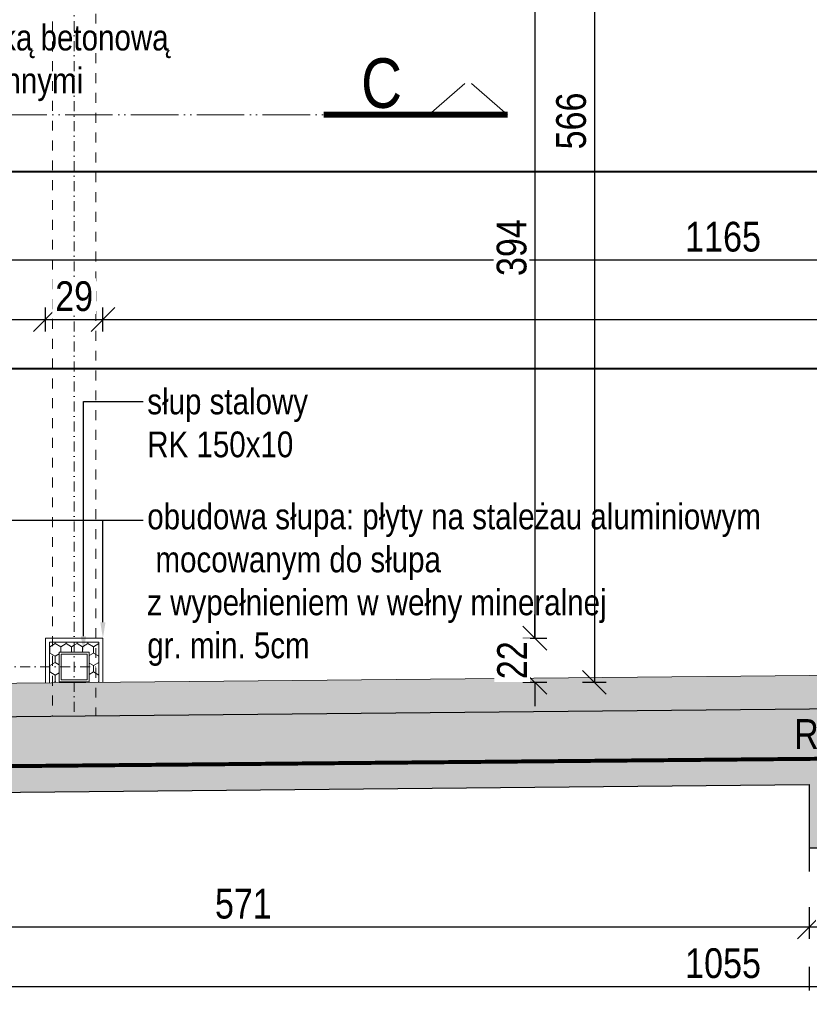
# Model space of a CAD drawing. Header units: millimetres. Extents: x 31175 to 52214, y -18116 to -5516.
# Tile 91 of 155: x 34520 to 34919, y -7766 to -7270. Entities that reach past the tile are written whole.
import ezdxf
from ezdxf import colors
from ezdxf.entities.mleader import LeaderData, LeaderLine
from ezdxf.math import Vec2, Vec3

# ---------------------------------------------------------------- set-up
doc = ezdxf.new("R2010")
doc.units = ezdxf.units.MM
for name, pattern in [('3', [1, 0.5, -0.5]), ('ACAD_ISO03W100', [30, 12, -18]), ('ACAD_ISO05W100', [33, 24, -3, 0, -3, 0, -3]), ('DASHDOT', [1, 0.5, -0.25, 0, -0.25])]:
    doc.linetypes.add(name, pattern=pattern)
doc.layers.get('Defpoints').update_dxf_attribs({"color": 6})
for name, color, linetype, lineweight, true_color in [('A-izolacja', 7, 'Continuous', 9, 0x4775ff), ('A_CIENKA_WARSTWY', 7, 'Continuous', 15, 0x3a3a92), ('S_KRESKOWANIE_SC_ISTN', 7, 'Continuous', 0, 0x878787)]:
    doc.layers.add(name, color=color, linetype=linetype, lineweight=lineweight, true_color=true_color)
for name, color, linetype, lineweight in [('A-konstrukcja-stal', 3, 'Continuous', 13), ('A-kreskowanie', 253, 'Continuous', 0), ('A-opis', 130, 'Continuous', 9), ('A-wymiar', 177, 'Continuous', 0), ('A_p_poż', 7, 'Continuous', 0), ('A_SCIANA_ISTN', 253, 'Continuous', 25), ('k_stal_osie', 1, 'DASHDOT', 9)]:
    doc.layers.add(name, color=color, linetype=linetype, lineweight=lineweight)
doc.styles.get("Standard").update_dxf_attribs({"font": 'ARIALN.TTF'})
doc.styles.add('wymiary', font='ARIALN.TTF')
doc.dimstyles.new('anka', dxfattribs={"dimtxt": 15, "dimasz": 12, "dimexe": 6, "dimexo": 0.0625, "dimgap": 4, "dimtad": 1, "dimdec": 0, "dimzin": 0, "dimdsep": 46, "dimtxsty": 'wymiary', "dimblk": 'OBLIQUE', "dimcen": 0.09, "dimclrt": 7, "dimadec": 0, "dimazin": 0, "dimtfac": 1, "dimtdec": 0, "dimtix": 1, "dimtofl": 0, "dimtmove": 0, "dimatfit": 3, "dimldrblk": 'OBLIQUE', "dimfxl": 6, "dimfxlon": 1, "dimtfill": 1, "dimtolj": 1, "dimtzin": 0, "dimarcsym": 0})
pattern_1 = [(270, (198, -13.698), (2.74963064, -4.7625), [3.175, -6.35]), (30, (198, -13.698), (2.74963066, 4.7625), [3.175, -6.35]), (330, (198, -13.698), (5.4992613, -1e-08), [-6.35, 3.175])]

# ---------------------------------------------------------------- blocks, each defined once
blk = doc.blocks.new('_OBLIQUE')
at = {"color": 0, "linetype": 'ByBlock'}
blk.add_line((-0.5, -0.5), (0.5, 0.5), dxfattribs=at)
blk = doc.blocks.new('*D346')
at = {"layer": 'A-wymiar', "color": 0, "lineweight": -2, "transparency": 16777216}
for p, q in [((34347.54, -7721.43), (34347.54, -7733.43)), ((34918.55, -7721.43), (34918.55, -7733.43)), ((34347.54, -7727.43), (34918.55, -7727.43))]:
    blk.add_line(p, q, dxfattribs=at)
at = {"layer": 'Defpoints', "color": 0, "transparency": 16777216}
for p in [(34918.55, -7655.54), (34347.54, -7661.08), (34918.55, -7727.43)]:
    blk.add_point(p, dxfattribs=at)
at = {"layer": 'A-wymiar', "color": 0, "lineweight": -2, "transparency": 16777216, "xscale": 12, "yscale": 12, "zscale": 12, "rotation": 180}
blk.add_blockref('_OBLIQUE', (34347.54, -7727.43), dxfattribs=at)
at = {"layer": 'A-wymiar', "color": 0, "lineweight": -2, "transparency": 16777216, "xscale": 12, "yscale": 12, "zscale": 12}
blk.add_blockref('_OBLIQUE', (34918.55, -7727.43), dxfattribs=at)
at = {"layer": 'A-wymiar', "color": 7, "transparency": 16777216, "insert": (34633.04, -7715.77), "char_height": 15, "attachment_point": 5, "style": 'wymiary', "bg_fill": 3, "box_fill_scale": 1.1, "bg_fill_color": 256, "bg_fill_true_color": 13158600, "bg_fill_transparency": 0}
blk.add_mtext('\\A1;571', dxfattribs=at)
blk = doc.blocks.new('*D347')
at = {"layer": 'A-wymiar', "color": 0, "lineweight": -2, "transparency": 16777216}
for p, q in [((34918.55, -7721.43), (34918.55, -7733.43)), ((34947.54, -7721.43), (34947.54, -7733.43)), ((34918.55, -7727.43), (34947.54, -7727.43))]:
    blk.add_line(p, q, dxfattribs=at)
at = {"layer": 'Defpoints', "color": 0, "transparency": 16777216}
for p in [(34918.55, -7655.54), (34947.54, -7687.45), (34947.54, -7727.43)]:
    blk.add_point(p, dxfattribs=at)
at = {"layer": 'A-wymiar', "color": 0, "lineweight": -2, "transparency": 16777216, "xscale": 12, "yscale": 12, "zscale": 12, "rotation": 180}
blk.add_blockref('_OBLIQUE', (34918.55, -7727.43), dxfattribs=at)
at = {"layer": 'A-wymiar', "color": 0, "lineweight": -2, "transparency": 16777216, "xscale": 12, "yscale": 12, "zscale": 12}
blk.add_blockref('_OBLIQUE', (34947.54, -7727.43), dxfattribs=at)
at = {"layer": 'A-wymiar', "color": 7, "transparency": 16777216, "insert": (34933.04, -7715.77), "char_height": 15, "attachment_point": 5, "style": 'wymiary', "bg_fill": 3, "box_fill_scale": 1.1, "bg_fill_color": 256, "bg_fill_true_color": 13158600, "bg_fill_transparency": 0}
blk.add_mtext('\\A1;29', dxfattribs=at)
blk = doc.blocks.new('*D141')
at = {"layer": 'A-wymiar', "color": 0, "lineweight": -2, "transparency": 16777216}
for p, q in [((34347.54, -7751.43), (34347.54, -7763.43)), ((35402.54, -7751.43), (35402.54, -7763.43)), ((34347.54, -7757.43), (35402.54, -7757.43))]:
    blk.add_line(p, q, dxfattribs=at)
at = {"layer": 'Defpoints', "color": 0, "transparency": 16777216}
for p in [(35402.54, -7650.84), (34347.54, -7661.08), (35402.54, -7757.43)]:
    blk.add_point(p, dxfattribs=at)
at = {"layer": 'A-wymiar', "color": 0, "lineweight": -2, "transparency": 16777216, "xscale": 12, "yscale": 12, "zscale": 12, "rotation": 180}
blk.add_blockref('_OBLIQUE', (34347.54, -7757.43), dxfattribs=at)
at = {"layer": 'A-wymiar', "color": 0, "lineweight": -2, "transparency": 16777216, "xscale": 12, "yscale": 12, "zscale": 12}
blk.add_blockref('_OBLIQUE', (35402.54, -7757.43), dxfattribs=at)
at = {"layer": 'A-wymiar', "color": 7, "transparency": 16777216, "insert": (34875.04, -7745.77), "char_height": 15, "attachment_point": 5, "style": 'wymiary', "bg_fill": 3, "box_fill_scale": 1.1, "bg_fill_color": 256, "bg_fill_true_color": 13158600, "bg_fill_transparency": 0}
blk.add_mtext('\\A1;1055', dxfattribs=at)
blk = doc.blocks.new('*D583')
at = {"layer": 'A-wymiar', "color": 0, "lineweight": -2, "transparency": 16777216}
for p, q in [((34364.17, -7426.98), (34364.17, -7414.98)), ((34533.17, -7426.98), (34533.17, -7414.98)), ((34364.17, -7420.98), (34533.17, -7420.98))]:
    blk.add_line(p, q, dxfattribs=at)
at = {"layer": 'Defpoints', "color": 0, "transparency": 16777216}
for p in [(34533.17, -7420.98), (34364.17, -7581.73), (34533.17, -7581.73)]:
    blk.add_point(p, dxfattribs=at)
at = {"layer": 'A-wymiar', "color": 0, "lineweight": -2, "transparency": 16777216, "xscale": 12, "yscale": 12, "zscale": 12, "rotation": 180}
blk.add_blockref('_OBLIQUE', (34364.17, -7420.98), dxfattribs=at)
at = {"layer": 'A-wymiar', "color": 0, "lineweight": -2, "transparency": 16777216, "xscale": 12, "yscale": 12, "zscale": 12}
blk.add_blockref('_OBLIQUE', (34533.17, -7420.98), dxfattribs=at)
at = {"layer": 'A-wymiar', "color": 7, "transparency": 16777216, "insert": (34448.67, -7409.32), "char_height": 15, "attachment_point": 5, "style": 'wymiary', "bg_fill": 3, "box_fill_scale": 1.1, "bg_fill_color": 256, "bg_fill_true_color": 13158600, "bg_fill_transparency": 0}
blk.add_mtext('\\A1;169', dxfattribs=at)
blk = doc.blocks.new('*D584')
at = {"layer": 'A-wymiar', "color": 0, "lineweight": -2, "transparency": 16777216}
for p, q in [((34533.17, -7426.98), (34533.17, -7414.98)), ((34562.17, -7426.98), (34562.17, -7414.98)), ((34533.17, -7420.98), (34562.17, -7420.98))]:
    blk.add_line(p, q, dxfattribs=at)
at = {"layer": 'Defpoints', "color": 0, "transparency": 16777216}
for p in [(34562.17, -7420.98), (34533.17, -7581.73), (34562.17, -7581.73)]:
    blk.add_point(p, dxfattribs=at)
at = {"layer": 'A-wymiar', "color": 0, "lineweight": -2, "transparency": 16777216, "xscale": 12, "yscale": 12, "zscale": 12, "rotation": 180}
blk.add_blockref('_OBLIQUE', (34533.17, -7420.98), dxfattribs=at)
at = {"layer": 'A-wymiar', "color": 0, "lineweight": -2, "transparency": 16777216, "xscale": 12, "yscale": 12, "zscale": 12}
blk.add_blockref('_OBLIQUE', (34562.17, -7420.98), dxfattribs=at)
at = {"layer": 'A-wymiar', "color": 7, "transparency": 16777216, "insert": (34547.67, -7409.32), "char_height": 15, "attachment_point": 5, "style": 'wymiary', "bg_fill": 3, "box_fill_scale": 1.1, "bg_fill_color": 256, "bg_fill_true_color": 13158600, "bg_fill_transparency": 0}
blk.add_mtext('\\A1;29', dxfattribs=at)
blk = doc.blocks.new('*D585')
at = {"layer": 'A-wymiar', "color": 0, "lineweight": -2, "transparency": 16777216}
for p, q in [((34562.17, -7426.98), (34562.17, -7414.98)), ((35457.54, -7426.98), (35457.54, -7414.98)), ((34562.17, -7420.98), (35457.54, -7420.98))]:
    blk.add_line(p, q, dxfattribs=at)
at = {"layer": 'Defpoints', "color": 0, "transparency": 16777216}
for p in [(35457.54, -7420.98), (34562.17, -7581.73), (35457.54, -7595.29)]:
    blk.add_point(p, dxfattribs=at)
at = {"layer": 'A-wymiar', "color": 0, "lineweight": -2, "transparency": 16777216, "xscale": 12, "yscale": 12, "zscale": 12, "rotation": 180}
blk.add_blockref('_OBLIQUE', (34562.17, -7420.98), dxfattribs=at)
at = {"layer": 'A-wymiar', "color": 0, "lineweight": -2, "transparency": 16777216, "xscale": 12, "yscale": 12, "zscale": 12}
blk.add_blockref('_OBLIQUE', (35457.54, -7420.98), dxfattribs=at)
at = {"layer": 'A-wymiar', "color": 7, "transparency": 16777216, "insert": (35009.86, -7409.32), "char_height": 15, "attachment_point": 5, "style": 'wymiary', "bg_fill": 3, "box_fill_scale": 1.1, "bg_fill_color": 256, "bg_fill_true_color": 13158600, "bg_fill_transparency": 0}
blk.add_mtext('\\A1;895', dxfattribs=at)
blk = doc.blocks.new('*D586')
at = {"layer": 'A-wymiar', "color": 0, "lineweight": -2, "transparency": 16777216}
for p, q in [((34292.54, -7396.98), (34292.54, -7384.98)), ((35457.54, -7396.98), (35457.54, -7384.98)), ((34292.54, -7390.98), (35457.54, -7390.98))]:
    blk.add_line(p, q, dxfattribs=at)
at = {"layer": 'Defpoints', "color": 0, "transparency": 16777216}
for p in [(35457.54, -7390.98), (35457.54, -7595.29), (34292.54, -7606.61)]:
    blk.add_point(p, dxfattribs=at)
at = {"layer": 'A-wymiar', "color": 0, "lineweight": -2, "transparency": 16777216, "xscale": 12, "yscale": 12, "zscale": 12, "rotation": 180}
blk.add_blockref('_OBLIQUE', (34292.54, -7390.98), dxfattribs=at)
at = {"layer": 'A-wymiar', "color": 0, "lineweight": -2, "transparency": 16777216, "xscale": 12, "yscale": 12, "zscale": 12}
blk.add_blockref('_OBLIQUE', (35457.54, -7390.98), dxfattribs=at)
at = {"layer": 'A-wymiar', "color": 7, "transparency": 16777216, "insert": (34875.04, -7379.32), "char_height": 15, "attachment_point": 5, "style": 'wymiary', "bg_fill": 3, "box_fill_scale": 1.1, "bg_fill_color": 256, "bg_fill_true_color": 13158600, "bg_fill_transparency": 0}
blk.add_mtext('\\A1;1165', dxfattribs=at)
blk = doc.blocks.new('*D612')
at = {"layer": 'A-wymiar', "color": 0, "lineweight": -2, "transparency": 16777216}
for p, q in [((34774.1, -7187.73), (34786.1, -7187.73)), ((34780.1, -7187.73), (34780.1, -7581.73)), ((34774.1, -7581.73), (34786.1, -7581.73))]:
    blk.add_line(p, q, dxfattribs=at)
at = {"layer": 'Defpoints', "color": 0, "transparency": 16777216}
for p in [(34563.17, -7187.73), (34562.17, -7581.73), (34780.1, -7581.73)]:
    blk.add_point(p, dxfattribs=at)
at = {"layer": 'A-wymiar', "color": 0, "lineweight": -2, "transparency": 16777216, "xscale": 12, "yscale": 12, "zscale": 12}
for p, rotation in [((34780.1, -7187.73), 90), ((34780.1, -7581.73), 270)]:
    blk.add_blockref('_OBLIQUE', p, dxfattribs=dict(at, rotation=rotation))
at = {"layer": 'A-wymiar', "color": 7, "transparency": 16777216, "insert": (34768.44, -7384.73), "char_height": 15, "attachment_point": 5, "rotation": 90, "style": 'wymiary', "bg_fill": 3, "box_fill_scale": 1.1, "bg_fill_color": 256, "bg_fill_true_color": 13158600, "bg_fill_transparency": 0}
blk.add_mtext('\\A1;394', dxfattribs=at)
blk = doc.blocks.new('*D613')
at = {"layer": 'A-wymiar', "color": 0, "lineweight": -2, "transparency": 16777216}
for p, q in [((34780.1, -7581.73), (34780.1, -7569.73)), ((34774.1, -7581.73), (34786.1, -7581.73)), ((34774.1, -7603.99), (34786.1, -7603.99)), ((34780.1, -7603.99), (34780.1, -7615.99))]:
    blk.add_line(p, q, dxfattribs=at)
at = {"layer": 'Defpoints', "color": 0, "transparency": 16777216}
for p in [(34562.17, -7581.73), (34562.17, -7603.99), (34780.1, -7603.99)]:
    blk.add_point(p, dxfattribs=at)
at = {"layer": 'A-wymiar', "color": 0, "lineweight": -2, "transparency": 16777216, "xscale": 12, "yscale": 12, "zscale": 12}
for p, rotation in [((34780.1, -7581.73), 270), ((34780.1, -7603.99), 90)]:
    blk.add_blockref('_OBLIQUE', p, dxfattribs=dict(at, rotation=rotation))
at = {"layer": 'A-wymiar', "color": 7, "transparency": 16777216, "insert": (34768.57, -7592.86), "char_height": 15, "attachment_point": 5, "rotation": 90, "style": 'wymiary', "bg_fill": 3, "box_fill_scale": 1.1, "bg_fill_color": 256, "bg_fill_true_color": 13158600, "bg_fill_transparency": 0}
blk.add_mtext('\\A1;22', dxfattribs=at)
blk = doc.blocks.new('*D615')
at = {"layer": 'A-wymiar', "color": 0, "lineweight": -2, "transparency": 16777216}
for p, q in [((34816.1, -7037.73), (34804.1, -7037.73)), ((34810.1, -7037.73), (34810.1, -7603.99)), ((34804.1, -7603.99), (34816.1, -7603.99))]:
    blk.add_line(p, q, dxfattribs=at)
at = {"layer": 'Defpoints', "color": 0, "transparency": 16777216}
for p in [(34856.51, -7037.73), (34562.17, -7603.99), (34810.1, -7603.99)]:
    blk.add_point(p, dxfattribs=at)
at = {"layer": 'A-wymiar', "color": 0, "lineweight": -2, "transparency": 16777216, "xscale": 12, "yscale": 12, "zscale": 12}
for p, rotation in [((34810.1, -7037.73), 90), ((34810.1, -7603.99), 270)]:
    blk.add_blockref('_OBLIQUE', p, dxfattribs=dict(at, rotation=rotation))
at = {"layer": 'A-wymiar', "color": 7, "transparency": 16777216, "insert": (34798.44, -7320.86), "char_height": 15, "attachment_point": 5, "rotation": 90, "style": 'wymiary', "bg_fill": 3, "box_fill_scale": 1.1, "bg_fill_color": 256, "bg_fill_true_color": 13158600, "bg_fill_transparency": 0}
blk.add_mtext('\\A1;566', dxfattribs=at)

msp = doc.modelspace()

# ---------------------------------------------------------------- hatches: boundary and pattern name
at = {"layer": 'A-kreskowanie', "true_color": 0xe06f1f}
h = msp.add_hatch(dxfattribs=at)
h.set_pattern_fill('HONEY', color=32, angle=-90)
h.set_pattern_definition(pattern_1)
h.paths.add_polyline_path([(34535.17, -7603.73), (34540.17, -7603.73), (34540.17, -7588.73), (34547.67, -7588.73), (34547.67, -7583.73), (34535.17, -7583.73)])
h = msp.add_hatch(dxfattribs=at)
h.set_pattern_fill('HONEY', color=32, angle=-90)
h.set_pattern_definition(pattern_1)
h.paths.add_polyline_path([(34560.17, -7603.73), (34555.17, -7603.73), (34555.17, -7588.73), (34547.67, -7588.73), (34547.67, -7583.73), (34560.17, -7583.73)])
h = msp.add_hatch(dxfattribs=at)
h.set_pattern_fill('HONEY', color=32, angle=-90)
h.paths.add_polyline_path([(35457.54, -7595.29), (34292.54, -7606.61), (34292.54, -7623.45), (35457.54, -7612.47)])
at = {"layer": 'S_KRESKOWANIE_SC_ISTN', "transparency": 33554559}
h = msp.add_hatch(color=256, dxfattribs=at)
h.dxf.hatch_style = 1
h.paths.add_polyline_path([(35440.54, -7612.47), (34309.61, -7623.45), (34309.54, -7648.25), (35440.54, -7637.77)])
h = msp.add_hatch(color=256, dxfattribs=at)
h.dxf.hatch_style = 1
h.paths.add_polyline_path([(35065.88, -7641.24), (34309.54, -7648.25), (34309.54, -7685.45), (34347.54, -7685.45), (34347.54, -7661.08), (34918.55, -7655.54), (34918.54, -7687.45), (34947.54, -7687.45), (34947.54, -7655.25), (35065.88, -7654.1)])

# ---------------------------------------------------------------- linework, layer by layer
at = {"layer": 'A-izolacja'}
msp.add_lwpolyline([(34292.54, -7631.59), (34292.54, -7606.61), (35440.45, -7595.47), (35457.54, -7595.29), (35457.54, -7622.47), (35457.54, -7622.47)], dxfattribs=at)
at = {"layer": 'A-konstrukcja-stal', "linetype": '3', "lineweight": 9, "ltscale": 10}
for p, q in [((34558.67, -7006.73), (34558.67, -7621.03)), ((34536.67, -7010.73), (34536.67, -7621.24))]:
    msp.add_line(p, q, dxfattribs=at)
at = {"layer": 'A-konstrukcja-stal', "lineweight": 9, "ltscale": 10}
msp.add_lwpolyline([(34540.17, -7588.73), (34540.17, -7603.73), (34555.17, -7603.73), (34555.17, -7588.73), (34540.17, -7588.73)], dxfattribs=at)
msp.add_lwpolyline([(34541.17, -7589.73), (34541.17, -7602.73), (34554.17, -7602.73), (34554.17, -7589.73)], close=True, dxfattribs=at)
at = {"layer": 'A-opis', "color": 212, "linetype": 'ACAD_ISO05W100', "true_color": 0xe01fda}
for points in [[(34726.54, -7317.73), (34746.42, -7300.5)], [(34766.29, -7317.73), (34746.42, -7300.5)], [(34766.29, -7317.73), (34142.03, -7317.73)]]:
    msp.add_lwpolyline(points, dxfattribs=at)
at = {"layer": 'A-opis', "color": 212, "true_color": 0xe01fda, "const_width": 3}
msp.add_lwpolyline([(34766.29, -7317.73), (34673.59, -7317.73)], dxfattribs=at)
at = {"layer": 'A-opis', "color": 251, "true_color": 0x616161, "const_width": 1}
msp.add_lwpolyline([(32784.01, -7346.37), (35344.05, -7346.37)], dxfattribs=at)
at = {"layer": 'A_CIENKA_WARSTWY'}
for points in [[(34533.17, -7604.28), (34533.17, -7581.73), (34562.17, -7581.73), (34562.17, -7603.99)], [(34535.17, -7604.26), (34535.17, -7583.73), (34560.17, -7583.73), (34560.17, -7604.01)]]:
    msp.add_lwpolyline(points, dxfattribs=at)
at = {"layer": 'A_SCIANA_ISTN'}
for points in [[(35440.54, -7612.47), (34309.54, -7623.45), (34309.54, -7685.45)], [(34347.54, -7685.45), (34347.54, -7661.08), (34918.55, -7655.54)], [(34918.55, -7655.54), (34918.54, -7687.45), (34947.54, -7687.45), (34947.54, -7655.25)]]:
    msp.add_lwpolyline(points, dxfattribs=at)
at = {"layer": 'A_SCIANA_ISTN', "linetype": 'ACAD_ISO03W100'}
msp.add_lwpolyline([(34918.54, -7687.45), (34918.54, -8048.45)], dxfattribs=at)
at = {"layer": 'k_stal_osie', "ltscale": 10}
for p, q in [((34547.67, -6987.67), (34547.67, -7621.14)), ((34338.67, -7596.23), (34558.67, -7596.23))]:
    msp.add_line(p, q, dxfattribs=at)

# ---------------------------------------------------------------- texts
at = {"layer": 'A-opis', "color": 212, "true_color": 0xe01fda, "insert": (34713.07, -7289.24), "char_height": 25, "attachment_point": 3}
msp.add_mtext_dynamic_manual_height_columns('C', width=15.8467, gutter_width=12.5, heights=[0], dxfattribs=at)
at = {"layer": 'A_p_poż', "color": 1, "linetype": 'ACAD_ISO05W100', "insert": (34910.88, -7622.59), "char_height": 15, "attachment_point": 1}
msp.add_mtext_dynamic_manual_height_columns('REI 120', width=119.2731, gutter_width=12.5, heights=[0], dxfattribs=at)

# ---------------------------------------------------------------- leaders
at = {"layer": 'A-opis', "lineweight": 9}
ml = msp.add_multileader_mtext('Standard', dxfattribs=at)
ml.set_content('schody terenowe\\Pwykończone kostką betonową \\Plub płytami kamiennymi', color=256)
ml.set_leader_properties()
ml.build(insert=Vec2(0, 0))
ml.multileader.update_dxf_attribs({"dogleg_length": 13.13, "arrow_head_size": 8})
ctx = ml.context
ctx.base_point, ctx.char_height, ctx.arrow_head_size, ctx.plane_origin = Vec3(34395.46, -7259.03), 13, 8, Vec3(34382.33, -7157.73)
notes = []
notes.append((ctx, [(0, (1, 1, 0), (34382.33, -7259.03), (1, 0), 13.13, [(0, [(34382.33, -7157.73)], 0, [])])]))
ctx.mtext.insert, ctx.mtext.flow_direction = Vec3(34397.46, -7250.61), 5
ml = msp.add_multileader_mtext('Standard', dxfattribs=at)
ml.set_content('słup stalowy\\PRK 150x10', color=256)
ml.set_leader_properties()
ml.build(insert=Vec2(0, 0))
ml.multileader.update_dxf_attribs({"arrow_head_size": 8})
ctx = ml.context
ctx.base_point, ctx.char_height, ctx.arrow_head_size, ctx.plane_origin = Vec3(34582.55, -7462.43), 13, 8, Vec3(34552.37, -7538.05)
notes.append((ctx, [(0, (1, 1, 0), (34552.37, -7462.43), (1, 0), 30.19, [(0, [(34552.37, -7588.73)], 0, [])])]))
ctx.mtext.insert, ctx.mtext.flow_direction = Vec3(34584.55, -7455.82), 5
ml = msp.add_multileader_mtext('Standard', dxfattribs=at)
ml.set_content('', color=256)
ml.set_leader_properties()
ml.build(insert=Vec2(0, 0))
ml.multileader.update_dxf_attribs({"dogleg_length": 13.13, "arrow_head_size": 8})
ctx = ml.context
ctx.base_point, ctx.char_height, ctx.arrow_head_size, ctx.plane_origin = Vec3(34562.17, -7522.24), 10, 8, Vec3(34364.17, -7581.73)
notes.append((ctx, [(0, (1, 1, 0), (34364.17, -7522.24), (1, 0), 198, [(0, [(34364.17, -7581.73)], 0, [])])]))
ctx.mtext.insert, ctx.mtext.flow_direction = Vec3(34564.17, -7517.24), 5
for ctx, leaders in notes:
    for number, flags, end, landing, length, lines in leaders:
        leader = LeaderData()
        leader.index, (leader.has_last_leader_line, leader.has_dogleg_vector, leader.attachment_direction) = number, flags
        leader.last_leader_point, leader.dogleg_vector, leader.dogleg_length = Vec3(end), Vec3(landing), length
        for number, points, colour, breaks in lines:
            line = LeaderLine()
            line.index, line.vertices, line.color, line.breaks = number, Vec3.list(points), colors.encode_raw_color(colour), breaks
            leader.lines.append(line)
        ctx.leaders.append(leader)

# ---------------------------------------------------------------- next in the draw order: dimensions: what is measured, and where the dimension line sits
at = {"layer": 'A-wymiar'}
dim = msp.add_linear_dim(base=(34533.17, -7420.98), p1=(34364.17, -7581.73), p2=(34533.17, -7581.73), dimstyle='anka', override={"dimtmove": 1}, dxfattribs=at)
dim.commit()
dim.dimension.update_dxf_attribs({"geometry": '*D583', "text_midpoint": (34448.67, -7409.32)})
dim = msp.add_linear_dim(base=(34918.55, -7727.43), p1=(34347.54, -7661.08), p2=(34918.55, -7655.54), dimstyle='anka', dxfattribs=at)
dim.commit()
dim.dimension.update_dxf_attribs({"geometry": '*D346', "text_midpoint": (34633.04, -7715.77)})

# ---------------------------------------------------------------- next in the draw order: dimensions: what is measured, and where the dimension line sits
dim = msp.add_linear_dim(base=(34947.54, -7727.43), p1=(34918.55, -7655.54), p2=(34947.54, -7687.45), dimstyle='anka', override={"dimtmove": 1}, dxfattribs=at)
dim.commit()
dim.dimension.update_dxf_attribs({"geometry": '*D347', "text_midpoint": (34933.04, -7715.77)})

# ---------------------------------------------------------------- next in the draw order: dimensions: what is measured, and where the dimension line sits
dim = msp.add_linear_dim(base=(35402.54, -7757.43), p1=(34347.54, -7661.08), p2=(35402.54, -7650.84), dimstyle='anka', dxfattribs=at)
dim.commit()
dim.dimension.update_dxf_attribs({"geometry": '*D141', "text_midpoint": (34875.04, -7745.77)})

# ---------------------------------------------------------------- next in the draw order: linework, layer by layer
at = {"layer": 'A_p_poż', "color": 1, "linetype": 'ACAD_ISO05W100', "const_width": 2}
msp.add_lwpolyline([(35457.54, -7637.71), (34292.54, -7648.32)], dxfattribs=at)

# ---------------------------------------------------------------- next in the draw order: leaders
at = {"layer": 'A-opis', "lineweight": 9}
ml = msp.add_multileader_mtext('Standard', dxfattribs=at)
ml.set_content('obudowa słupa: płyty na stależau aluminiowym\\P mocowanym do słupa \\Pz wypełnieniem w wełny mineralnej\\Pgr. min. 5cm', color=256)
ml.set_leader_properties()
ml.build(insert=Vec2(0, 0))
ml.multileader.update_dxf_attribs({"dogleg_length": 13.13, "arrow_head_size": 8})
ctx = ml.context
ctx.base_point, ctx.char_height, ctx.arrow_head_size, ctx.plane_origin = Vec3(34582.55, -7522.24), 13, 8, Vec3(34562.17, -7581.73)
notes = []
notes.append((ctx, [(0, (1, 1, 0), (34562.17, -7522.24), (1, 0), 20.38, [(0, [(34562.17, -7581.73)], 0, [])])]))
ctx.mtext.insert, ctx.mtext.flow_direction = Vec3(34584.55, -7513.83), 5
for ctx, leaders in notes:
    for number, flags, end, landing, length, lines in leaders:
        leader = LeaderData()
        leader.index, (leader.has_last_leader_line, leader.has_dogleg_vector, leader.attachment_direction) = number, flags
        leader.last_leader_point, leader.dogleg_vector, leader.dogleg_length = Vec3(end), Vec3(landing), length
        for number, points, colour, breaks in lines:
            line = LeaderLine()
            line.index, line.vertices, line.color, line.breaks = number, Vec3.list(points), colors.encode_raw_color(colour), breaks
            leader.lines.append(line)
        ctx.leaders.append(leader)

# ---------------------------------------------------------------- next in the draw order: dimensions: what is measured, and where the dimension line sits
at = {"layer": 'A-wymiar'}
dim = msp.add_linear_dim(base=(34562.17, -7420.98), p1=(34533.17, -7581.73), p2=(34562.17, -7581.73), dimstyle='anka', override={"dimtmove": 1}, dxfattribs=at)
dim.commit()
dim.dimension.update_dxf_attribs({"geometry": '*D584', "text_midpoint": (34547.67, -7409.32)})

# ---------------------------------------------------------------- next in the draw order: dimensions: what is measured, and where the dimension line sits
dim = msp.add_linear_dim(base=(35457.54, -7420.98), p1=(34562.17, -7581.73), p2=(35457.54, -7595.29), dimstyle='anka', override={"dimtmove": 1}, dxfattribs=at)
dim.commit()
dim.dimension.update_dxf_attribs({"geometry": '*D585', "text_midpoint": (35009.86, -7409.32)})

# ---------------------------------------------------------------- next in the draw order: dimensions: what is measured, and where the dimension line sits
dim = msp.add_linear_dim(base=(35457.54, -7390.98), p1=(34292.54, -7606.61), p2=(35457.54, -7595.29), dimstyle='anka', dxfattribs=at)
dim.commit()
dim.dimension.update_dxf_attribs({"geometry": '*D586', "text_midpoint": (34875.04, -7379.32)})

# ---------------------------------------------------------------- next in the draw order: dimensions: what is measured, and where the dimension line sits
dim = msp.add_linear_dim(base=(34780.1, -7581.73), p1=(34563.17, -7187.73), p2=(34562.17, -7581.73), angle=90, dimstyle='anka', override={"dimtmove": 1}, dxfattribs=at)
dim.commit()
dim.dimension.update_dxf_attribs({"geometry": '*D612', "text_midpoint": (34768.44, -7384.73)})

# ---------------------------------------------------------------- next in the draw order: dimensions: what is measured, and where the dimension line sits
dim = msp.add_linear_dim(base=(34780.1, -7603.99), p1=(34562.17, -7581.73), p2=(34562.17, -7603.99), angle=90, dimstyle='anka', override={"dimtmove": 1}, dxfattribs=at)
dim.commit()
dim.dimension.update_dxf_attribs({"geometry": '*D613', "text_midpoint": (34768.57, -7592.86)})

# ---------------------------------------------------------------- next in the draw order: dimensions: what is measured, and where the dimension line sits
dim = msp.add_linear_dim(base=(34810.1, -7603.99), p1=(34856.51, -7037.73), p2=(34562.17, -7603.99), angle=90, dimstyle='anka', override={"dimtmove": 1}, dxfattribs=at)
dim.commit()
dim.dimension.update_dxf_attribs({"geometry": '*D615', "text_midpoint": (34798.44, -7320.86)})

# ---------------------------------------------------------------- next in the draw order: linework, layer by layer
at = {"layer": 'A-opis', "color": 251, "true_color": 0x616161, "const_width": 1}
msp.add_lwpolyline([(32784.01, -7445.82), (35464.77, -7445.82)], dxfattribs=at)

doc.saveas('drawing.dxf')
